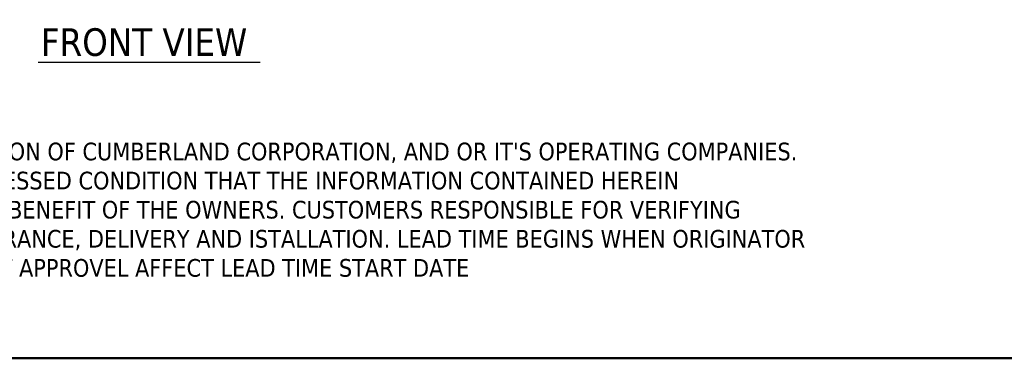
# Model space of a CAD drawing. Header units: inches. Extents: x 1 to 118, y 2 to 76.
# Tile 2 of 7: x 28 to 59, y 2 to 13. Entities that reach past the tile are written whole.
import ezdxf
from ezdxf.enums import TextEntityAlignment as Align

# ---------------------------------------------------------------- set-up
doc = ezdxf.new("R2010")
doc.units = ezdxf.units.IN
doc.header["$LTSCALE"] = 7
doc.header["$MEASUREMENT"] = 0
for name, color, linetype, lineweight in [('Border (ANSI)', 7, 'Continuous', 50), ('Symbol (ANSI)', 7, 'Continuous', 13), ('Title (ANSI)', 7, 'Continuous', 25)]:
    doc.layers.add(name, color=color, linetype=linetype, lineweight=lineweight)
doc.styles.add('Note Text (ANSI)', font='tahoma.ttf')
doc.styles.add('Text Style53', font='tahomabd.ttf')
doc.styles.add('Text Style70', font='tahoma.ttf')

# ---------------------------------------------------------------- blocks, each defined once
blk = doc.blocks.new('Borders GILMORE BOARDER')
at = {"layer": 'Border (ANSI)'}
blk.add_line((16.8, 0.35), (0.2, 0.35), dxfattribs=at)
blk = doc.blocks.new('Title Blocks 2020 CUMBERLAND VENDOR TITLE BLOCK')
at = {"layer": 'Title (ANSI)', "color": 1, "true_color": 0xff0000, "insert": (0.5, 1.4371), "char_height": 0.08, "attachment_point": 1, "line_spacing_factor": 0.987884, "style": 'Note Text (ANSI)'}
blk.add_mtext("\\fTahoma|b0|i0;{\\H0.0800;THIS DRAWING IS THE CONFIDENTIAL AND PRORIETARY INFORMATION OF CUMBERLAND CORPORATION, AND OR IT'S OPERATING COMPANIES.\\P}\\fTahoma|b0|i0;{\\H0.0800;IT IS SUBMITTED TO RETURN UPON REQUEST AND UPON THE ESPRESSED CONDITION THAT THE INFORMATION CONTAINED HEREIN\\P}\\fTahoma|b0|i0;{\\H0.0800;WILL BE HELD IN CONFIDENCE AND WILL BE USED SOLEY FOR THE BENEFIT OF THE OWNERS. CUSTOMERS RESPONSIBLE FOR VERIFYING\\P}\\fTahoma|b0|i0;{\\H0.0800;ALL ENTERWAYS, STAIRWELLS, ELEVATOR SHAFTS, ETC. FOR CLEARANCE, DELIVERY AND ISTALLATION. LEAD TIME BEGINS WHEN ORIGINATOR\\P}\\fTahoma|b0|i0;{\\H0.0800;RECEIVES FINAL PRINT APPROVAL DRAWING; CHANGES MADE POST APPROVEL AFFECT LEAD TIME START DATE}", dxfattribs=at)
at = {"layer": 'Title (ANSI)', "style": 'Text Style53'}
blk.add_attdef('<DRAWN_BY:>', text='', height=0.1, dxfattribs=at).set_placement((12.78, 0.7407), align=Align.MIDDLE_CENTER)

msp = doc.modelspace()

# ---------------------------------------------------------------- linework, layer by layer
at = {"layer": 'Symbol (ANSI)', "lineweight": 30}
msp.add_line((28.89715, 11.83864), (35.9319, 11.83864), dxfattribs=at)

# ---------------------------------------------------------------- block references
at = {"xscale": 7, "yscale": 7, "zscale": 7}
for name, p in [('Borders GILMORE BOARDER', (0, 0)), ('Title Blocks 2020 CUMBERLAND VENDOR TITLE BLOCK', (2.1, -0.77484))]:
    msp.add_blockref(name, p, dxfattribs=at)

# ---------------------------------------------------------------- texts
at = {"layer": 'Symbol (ANSI)', "insert": (28.98465, 12.01708), "char_height": 0.875, "attachment_point": 7, "style": 'Text Style70'}
msp.add_mtext('FRONT VIEW', dxfattribs=at)

doc.saveas('drawing.dxf')
